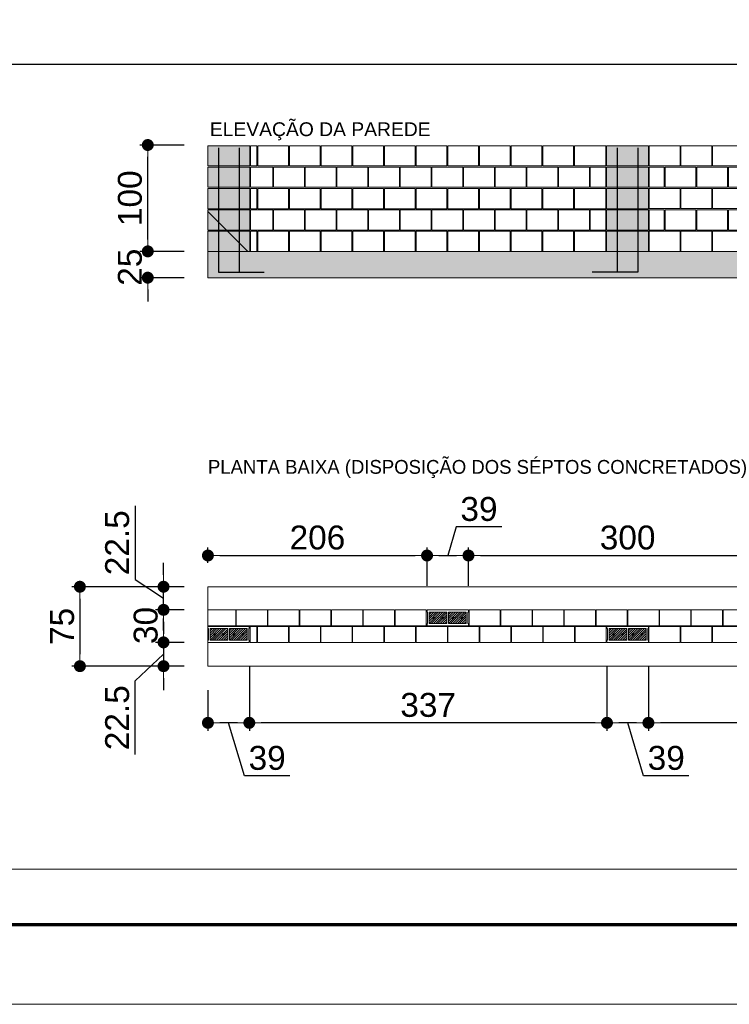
# Model space of a CAD drawing. Header units: millimetres. Extents: x 83 to 471, y -739 to 93.
# Tile 2 of 185: x 111 to 120, y -734 to -721. Entities that reach past the tile are written whole.
import ezdxf
from ezdxf.enums import TextEntityAlignment as Align

# ---------------------------------------------------------------- set-up
doc = ezdxf.new("R2010")
doc.units = ezdxf.units.MM
for name, color, linetype, lineweight in [('.', 7, 'Continuous', 5), ('__MAGNUS.Cota', 30, 'Continuous', 9), ('__MAGNUS.Margem', 7, 'Continuous', 70), ('__MAGNUS.Selo', 7, 'Continuous', 30), ('ALVEOLOS', 7, 'Continuous', 9), ('COTAS', 250, 'Continuous', 5), ('ELE_REF_NOME_PORTICO', 7, 'Continuous', 9), ('MEIA_PECA', 7, 'Continuous', 0), ('PECA_COMPLETA', 7, 'Continuous', 0), ('PECA_DE_PREENCHIMENTO', 7, 'Continuous', 0), ('PREEN_ALVEOLOS', 7, 'Continuous', 9), ('ROTULOS_VERTICAIS', 7, 'Continuous', 9), ('VIG_FACES', 186, 'Continuous', 9)]:
    doc.layers.add(name, color=color, linetype=linetype, lineweight=lineweight)
doc.styles.add('Arial', font='arial.ttf')
doc.styles.add('Arial Narrow', font='ARIALN.TTF')
doc.dimstyles.new('Copy of UM_75.000000', dxfattribs={"dimtxt": 0.3, "dimasz": 0.15, "dimexe": 0.1, "dimexo": 0.3, "dimgap": 0.07, "dimtad": 1, "dimdec": 0, "dimlfac": 75, "dimzin": 0, "dimdsep": 46, "dimtxsty": 'Arial', "dimblk": 'DOT', "dimcen": 0.09, "dimdle": 0.1, "dimclrd": 30, "dimclre": 30, "dimclrt": 7, "dimadec": 1, "dimazin": 2, "dimtfac": 1, "dimtdec": 0, "dimtofl": 0, "dimtmove": 0, "dimatfit": 3, "dimldrblk": 'DOT', "dimfxl": 1, "dimtolj": 1, "dimarcsym": 0})

# ---------------------------------------------------------------- blocks, each defined once
blk = doc.blocks.new('*U1867')
at = {"layer": '__MAGNUS.Margem', "linetype": 'Continuous'}
blk.add_line((-980.92, -2.28), (173.08, -2.28), dxfattribs=at)
at = {"layer": '__MAGNUS.Margem', "lineweight": 9}
blk.add_line((-1005.92, -12.28), (183.08, -12.28), dxfattribs=at)
at = {"layer": '__MAGNUS.Selo', "style": 'Arial Narrow', "width": 1}
for tag, height, p in [('PROPRIETÁRIO', 3.4, (17.21, 48.91)), ('EDIFICAÇÃORESIDENCIAL', 3.4, (17.21, 40.61)), ('ESTRUTURAL', 3.4, (17.8, 20.69)), ('ANTEPROJETO', 2.43, (111.69, 13.5)), ('ARQ01/01', 5.5, (139.44, 9.5)), ('INDICADA', 2.43, (111.53, 8))]:
    blk.add_attdef(tag, text='', height=height, dxfattribs=at).set_placement(p, align=Align.MIDDLE_LEFT)
at = {"layer": '__MAGNUS.Selo', "lineweight": 30, "flags": 104}
for tag, p in [('ENDEREÇODAOBRA', (17.21, 33.54)), ('ENDEREÇODAOBRA', (17.21, 27.87)), ('TÍTULO', (17.21, 10.8))]:
    blk.add_attdef(tag, text='', height=3.4, dxfattribs=at).set_placement(p, align=Align.MIDDLE_LEFT)
blk = doc.blocks.new('blocoss50')
at = {"layer": 'MEIA_PECA'}
for points in [[(-0.467, -0.268), (-0.467, -0.521), (-0.274, -0.521), (-0.274, -0.268), (-0.467, -0.268)], [(-0.467, -0.804), (-0.467, -1.057), (-0.274, -1.057), (-0.274, -0.804), (-0.467, -0.804)]]:
    blk.add_lwpolyline(points, close=True, dxfattribs=at)
at = {"layer": 'PECA_COMPLETA'}
for points in [[(-4.243, 0), (-4.243, -0.253), (-3.857, -0.253), (-3.857, 0), (-4.243, 0)], [(-3.846, 0), (-3.846, -0.253), (-3.459, -0.253), (-3.459, 0), (-3.846, 0)], [(-3.448, 0), (-3.448, -0.253), (-3.062, -0.253), (-3.062, 0), (-3.448, 0)], [(-3.051, 0), (-3.051, -0.253), (-2.664, -0.253), (-2.664, 0), (-3.051, 0)], [(-2.653, 0), (-2.653, -0.253), (-2.266, -0.253), (-2.266, 0), (-2.653, 0)], [(-2.256, 0), (-2.256, -0.253), (-1.869, -0.253), (-1.869, 0), (-2.256, 0)], [(-1.858, 0), (-1.858, -0.253), (-1.471, -0.253), (-1.471, 0), (-1.858, 0)], [(-1.461, 0), (-1.461, -0.253), (-1.074, -0.253), (-1.074, 0), (-1.461, 0)], [(-1.063, 0), (-1.063, -0.253), (-0.676, -0.253), (-0.676, 0), (-1.063, 0)], [(-0.666, 0), (-0.666, -0.253), (-0.274, -0.253), (-0.274, 0), (-0.666, 0)], [(-4.243, -0.268), (-4.243, -0.521), (-4.055, -0.521), (-4.055, -0.268)], [(-4.044, -0.268), (-4.044, -0.521), (-3.658, -0.521), (-3.658, -0.268), (-4.044, -0.268)], [(-3.647, -0.268), (-3.647, -0.521), (-3.26, -0.521), (-3.26, -0.268), (-3.647, -0.268)], [(-3.249, -0.268), (-3.249, -0.521), (-2.863, -0.521), (-2.863, -0.268), (-3.249, -0.268)], [(-2.852, -0.268), (-2.852, -0.521), (-2.465, -0.521), (-2.465, -0.268), (-2.852, -0.268)], [(-2.454, -0.268), (-2.454, -0.521), (-2.068, -0.521), (-2.068, -0.268), (-2.454, -0.268)], [(-2.057, -0.268), (-2.057, -0.521), (-1.67, -0.521), (-1.67, -0.268), (-2.057, -0.268)], [(-1.659, -0.268), (-1.659, -0.521), (-1.273, -0.521), (-1.273, -0.268), (-1.659, -0.268)], [(-1.262, -0.268), (-1.262, -0.521), (-0.875, -0.521), (-0.875, -0.268), (-1.262, -0.268)], [(-0.864, -0.268), (-0.864, -0.521), (-0.478, -0.521), (-0.478, -0.268), (-0.864, -0.268)], [(-4.243, -0.536), (-4.243, -0.789), (-3.857, -0.789), (-3.857, -0.536), (-4.243, -0.536)], [(-3.846, -0.536), (-3.846, -0.789), (-3.459, -0.789), (-3.459, -0.536), (-3.846, -0.536)], [(-3.448, -0.536), (-3.448, -0.789), (-3.062, -0.789), (-3.062, -0.536), (-3.448, -0.536)], [(-3.051, -0.536), (-3.051, -0.789), (-2.664, -0.789), (-2.664, -0.536), (-3.051, -0.536)], [(-2.653, -0.536), (-2.653, -0.789), (-2.266, -0.789), (-2.266, -0.536), (-2.653, -0.536)], [(-2.256, -0.536), (-2.256, -0.789), (-1.869, -0.789), (-1.869, -0.536), (-2.256, -0.536)], [(-1.858, -0.536), (-1.858, -0.789), (-1.471, -0.789), (-1.471, -0.536), (-1.858, -0.536)], [(-1.461, -0.536), (-1.461, -0.789), (-1.074, -0.789), (-1.074, -0.536), (-1.461, -0.536)], [(-1.063, -0.536), (-1.063, -0.789), (-0.676, -0.789), (-0.676, -0.536), (-1.063, -0.536)], [(-0.666, -0.536), (-0.666, -0.789), (-0.274, -0.789), (-0.274, -0.536), (-0.666, -0.536)], [(-4.243, -0.804), (-4.243, -1.057), (-4.055, -1.057), (-4.055, -0.804)], [(-4.044, -0.804), (-4.044, -1.057), (-3.658, -1.057), (-3.658, -0.804), (-4.044, -0.804)], [(-3.647, -0.804), (-3.647, -1.057), (-3.26, -1.057), (-3.26, -0.804), (-3.647, -0.804)], [(-3.249, -0.804), (-3.249, -1.057), (-2.863, -1.057), (-2.863, -0.804), (-3.249, -0.804)], [(-2.852, -0.804), (-2.852, -1.057), (-2.465, -1.057), (-2.465, -0.804), (-2.852, -0.804)], [(-2.454, -0.804), (-2.454, -1.057), (-2.068, -1.057), (-2.068, -0.804), (-2.454, -0.804)], [(-2.057, -0.804), (-2.057, -1.057), (-1.67, -1.057), (-1.67, -0.804), (-2.057, -0.804)], [(-1.659, -0.804), (-1.659, -1.057), (-1.273, -1.057), (-1.273, -0.804), (-1.659, -0.804)], [(-1.262, -0.804), (-1.262, -1.057), (-0.875, -1.057), (-0.875, -0.804), (-1.262, -0.804)], [(-0.864, -0.804), (-0.864, -1.057), (-0.478, -1.057), (-0.478, -0.804), (-0.864, -0.804)], [(-4.243, -1.072), (-4.243, -1.325), (-3.857, -1.325), (-3.857, -1.072), (-4.243, -1.072)], [(-3.846, -1.072), (-3.846, -1.325), (-3.459, -1.325), (-3.459, -1.072), (-3.846, -1.072)], [(-3.448, -1.072), (-3.448, -1.325), (-3.062, -1.325), (-3.062, -1.072), (-3.448, -1.072)], [(-3.051, -1.072), (-3.051, -1.325), (-2.664, -1.325), (-2.664, -1.072), (-3.051, -1.072)], [(-2.653, -1.072), (-2.653, -1.325), (-2.266, -1.325), (-2.266, -1.072), (-2.653, -1.072)], [(-2.256, -1.072), (-2.256, -1.325), (-1.869, -1.325), (-1.869, -1.072), (-2.256, -1.072)], [(-1.858, -1.072), (-1.858, -1.325), (-1.471, -1.325), (-1.471, -1.072), (-1.858, -1.072)], [(-1.461, -1.072), (-1.461, -1.325), (-1.074, -1.325), (-1.074, -1.072), (-1.461, -1.072)], [(-1.063, -1.072), (-1.063, -1.325), (-0.676, -1.325), (-0.676, -1.072), (-1.063, -1.072)], [(-0.666, -1.072), (-0.666, -1.325), (-0.274, -1.325), (-0.274, -1.072), (-0.666, -1.072)]]:
    blk.add_lwpolyline(points, close=True, dxfattribs=at)
blk = doc.blocks.new('prumada')
at = {"layer": '.'}
h = blk.add_hatch(dxfattribs=at)
h.set_pattern_fill('ANSI31', color=256)
h.paths.add_polyline_path([(-0.525, 0.789), (-0.525, 0.536), (0, 0.536), (0, 0.789), (-0.525, 0.789), (-0.525, 0.789)])
h.paths.add_polyline_path([(-0.525, 1.057), (-0.525, 0.804), (0, 0.804), (0, 1.057), (-0.525, 1.057), (-0.525, 1.057)])
h.paths.add_polyline_path([(-0.525, 0.521), (-0.525, 0.268), (0, 0.268), (0, 0.521), (-0.525, 0.521), (-0.525, 0.521)])
h.paths.add_polyline_path([(-0.525, 0.253), (-0.525, 0), (0, 0), (0, 0.253), (-0.525, 0.253), (-0.525, 0.253)])
h.paths.add_polyline_path([(-0.525, 1.325), (-0.525, 1.072), (0, 1.072), (0, 1.325), (-0.525, 1.325), (-0.525, 1.325)])
h = blk.add_hatch(color=254, dxfattribs=at)
h.dxf.hatch_style = 1
h.paths.add_polyline_path([(-0.525, 0.789), (-0.525, 0.536), (0, 0.536), (0, 0.789), (-0.525, 0.789), (-0.525, 0.789)])
h.paths.add_polyline_path([(-0.525, 1.057), (-0.525, 0.804), (0, 0.804), (0, 1.057), (-0.525, 1.057), (-0.525, 1.057)])
h.paths.add_polyline_path([(-0.525, 0.521), (-0.525, 0.268), (0, 0.268), (0, 0.521), (-0.525, 0.521), (-0.525, 0.521)])
h.paths.add_polyline_path([(-0.525, 0.253), (-0.525, 0), (0, 0), (0, 0.253), (-0.525, 0.253), (-0.525, 0.253)])
h.paths.add_polyline_path([(-0.525, 1.325), (-0.525, 1.072), (0, 1.072), (0, 1.325), (-0.525, 1.325), (-0.525, 1.325)])
for points in [[(-0.394, 1.3), (-0.394, -0.26), (-0.705, -0.26)], [(-0.131, 1.3), (-0.131, -0.26), (-0.442, -0.26)]]:
    blk.add_lwpolyline(points)
at = {"layer": 'PECA_COMPLETA'}
for points in [[(-0.525, 1.325), (-0.525, 1.072), (0, 1.072), (0, 1.325), (-0.525, 1.325)], [(-0.525, 1.057), (-0.525, 0.804), (0, 0.804), (0, 1.057), (-0.525, 1.057)], [(-0.525, 0.789), (-0.525, 0.536), (0, 0.536), (0, 0.789), (-0.525, 0.789)], [(-0.525, 0.521), (-0.525, 0.268), (0, 0.268), (0, 0.521), (-0.525, 0.521)], [(-0.525, 0.253), (-0.525, 0), (0, 0), (0, 0.253), (-0.525, 0.253)]]:
    blk.add_lwpolyline(points, close=True, dxfattribs=at)
blk = doc.blocks.new('bloco 8 furos')
at = {"layer": 'PECA_COMPLETA'}
blk.add_lwpolyline([(0, 0.1), (0.392, 0.1), (0.392, -0.1), (0, -0.1)], close=True, dxfattribs=at)
blk = doc.blocks.new('*U4036')
blk.add_blockref('bloco 8 furos', (-0.196, 0))
blk = doc.blocks.new('*U4035')
at = {"color": 0, "linetype": 'ByBlock', "lineweight": -2, "transparency": 16777216}
for p in [(-3.589, 0), (-3.19, 0), (-2.792, 0), (-2.393, 0), (-1.994, 0), (-1.595, 0), (-1.196, 0), (-0.798, 0), (-0.399, 0), (0, 0)]:
    blk.add_blockref('*U4036', p, dxfattribs=at)
blk = doc.blocks.new('ghghghhfghfgh')
at = {"layer": 'ROTULOS_VERTICAIS'}
h = blk.add_hatch(color=256, dxfattribs=at)
edge = h.paths.add_edge_path(flags=0)
edge.add_arc((-0.438, -0.1), 0.0133, 0, 360)
h = blk.add_hatch(color=256, dxfattribs=at)
edge = h.paths.add_edge_path(flags=0)
edge.add_arc((-0.326, -0.1), 0.0133, 0, 360)
h = blk.add_hatch(color=256, dxfattribs=at)
edge = h.paths.add_edge_path(flags=0)
edge.add_arc((-0.194, -0.1), 0.0133, 0, 360)
h = blk.add_hatch(color=256, dxfattribs=at)
edge = h.paths.add_edge_path(flags=0)
edge.add_arc((-0.082, -0.1), 0.0133, 0, 360)
at = {"layer": 'ALVEOLOS'}
for p, q in [((-0.52, 0), (0, 0)), ((0, -0.2), (-0.52, -0.2))]:
    blk.add_line(p, q, dxfattribs=at)
for points in [[(-0.52, 0), (-0.52, -0.027), (-0.513, -0.027), (-0.513, -0.173)], [(0, 0), (0, -0.027), (-0.007, -0.027), (-0.007, -0.173)], [(-0.52, -0.2), (-0.52, -0.173), (-0.513, -0.173)], [(0, -0.2), (0, -0.173), (-0.007, -0.173)]]:
    blk.add_lwpolyline(points, dxfattribs=at)
for points in [[(-0.493, -0.173), (-0.271, -0.173), (-0.271, -0.027), (-0.493, -0.027)], [(-0.249, -0.173), (-0.027, -0.173), (-0.027, -0.027), (-0.249, -0.027)]]:
    blk.add_lwpolyline(points, close=True, dxfattribs=at)
at = {"layer": 'PREEN_ALVEOLOS'}
for p, q in [((-0.493, -0.142), (-0.378, -0.027)), ((-0.493, -0.086), (-0.434, -0.027)), ((-0.493, -0.029), (-0.491, -0.027)), ((-0.493, -0.057), (-0.463, -0.027)), ((-0.493, -0.114), (-0.406, -0.027)), ((-0.493, -0.171), (-0.349, -0.027)), ((-0.468, -0.173), (-0.321, -0.027)), ((-0.44, -0.173), (-0.293, -0.027)), ((-0.411, -0.173), (-0.271, -0.033)), ((-0.383, -0.173), (-0.271, -0.061)), ((-0.355, -0.173), (-0.271, -0.089)), ((-0.326, -0.173), (-0.271, -0.118)), ((-0.249, -0.142), (-0.134, -0.027)), ((-0.249, -0.086), (-0.19, -0.027)), ((-0.249, -0.029), (-0.247, -0.027)), ((-0.249, -0.057), (-0.219, -0.027)), ((-0.249, -0.114), (-0.162, -0.027)), ((-0.249, -0.171), (-0.105, -0.027)), ((-0.224, -0.173), (-0.077, -0.027)), ((-0.196, -0.173), (-0.049, -0.027)), ((-0.167, -0.173), (-0.027, -0.033)), ((-0.139, -0.173), (-0.027, -0.061)), ((-0.111, -0.173), (-0.027, -0.089)), ((-0.082, -0.173), (-0.027, -0.118)), ((-0.298, -0.173), (-0.271, -0.146)), ((-0.054, -0.173), (-0.027, -0.146))]:
    blk.add_line(p, q, dxfattribs=at)
at = {"layer": 'ROTULOS_VERTICAIS'}
for centre in [(-0.438, -0.1), (-0.326, -0.1), (-0.194, -0.1), (-0.082, -0.1)]:
    blk.add_circle(centre, 0.0133, dxfattribs=at)
blk = doc.blocks.new('_DOT')
at = {"layer": '__MAGNUS.Cota', "linetype": 'ByBlock'}
blk.add_line((-0.5, 0), (-1, 0), dxfattribs=at)
at = {"layer": '__MAGNUS.Cota', "linetype": 'ByBlock', "const_width": 0.5}
blk.add_lwpolyline([(-0.25, 0, 1), (0.25, 0, 1)], format="xyb", close=True, dxfattribs=at)
blk = doc.blocks.new('*D4067')
at = {"layer": 'COTAS', "color": 30, "lineweight": -2}
for p, q in [((118.67, -729.504), (118.67, -730.314)), ((122.667, -729.504), (122.667, -730.314)), ((122.517, -730.214), (118.82, -730.214))]:
    blk.add_line(p, q, dxfattribs=at)
at = {"layer": 'Defpoints', "color": 0}
for p in [(118.67, -729.204), (122.667, -729.204), (118.67, -730.214)]:
    blk.add_point(p, dxfattribs=at)
at = {"layer": 'COTAS', "color": 30, "linetype": 'ByBlock', "lineweight": -2, "xscale": 0.15, "yscale": 0.15, "zscale": 0.15, "rotation": 180}
blk.add_blockref('_DOT', (118.67, -730.214), dxfattribs=at)
at = {"layer": 'COTAS', "color": 30, "linetype": 'ByBlock', "lineweight": -2, "xscale": 0.15, "yscale": 0.15, "zscale": 0.15}
blk.add_blockref('_DOT', (122.667, -730.214), dxfattribs=at)
at = {"layer": 'COTAS', "color": 7, "insert": (120.668, -729.991), "char_height": 0.3, "attachment_point": 5, "style": 'Arial'}
blk.add_mtext('\\A1;300', dxfattribs=at)
blk = doc.blocks.new('*D4068')
at = {"layer": 'COTAS', "color": 30, "lineweight": -2}
for p, q in [((118.15, -729.504), (118.15, -730.314)), ((118.67, -729.504), (118.67, -730.314)), ((118.52, -730.214), (118.3, -730.214)), ((118.609, -730.879), (118.41, -730.214)), ((119.179, -730.879), (118.609, -730.879))]:
    blk.add_line(p, q, dxfattribs=at)
at = {"layer": 'Defpoints', "color": 0}
for p in [(118.15, -729.204), (118.67, -729.204), (118.15, -730.214)]:
    blk.add_point(p, dxfattribs=at)
at = {"layer": 'COTAS', "color": 30, "linetype": 'ByBlock', "lineweight": -2, "xscale": 0.15, "yscale": 0.15, "zscale": 0.15, "rotation": 180}
blk.add_blockref('_DOT', (118.15, -730.214), dxfattribs=at)
at = {"layer": 'COTAS', "color": 30, "linetype": 'ByBlock', "lineweight": -2, "xscale": 0.15, "yscale": 0.15, "zscale": 0.15}
blk.add_blockref('_DOT', (118.67, -730.214), dxfattribs=at)
at = {"layer": 'COTAS', "color": 7, "insert": (118.894, -730.656), "char_height": 0.3, "attachment_point": 5, "style": 'Arial'}
blk.add_mtext('\\A1;39', dxfattribs=at)
blk = doc.blocks.new('*D4069')
at = {"layer": 'COTAS', "color": 30, "lineweight": -2}
for p, q in [((113.66, -729.504), (113.66, -730.314)), ((118.15, -729.504), (118.15, -730.314)), ((118, -730.214), (113.81, -730.214))]:
    blk.add_line(p, q, dxfattribs=at)
at = {"layer": 'Defpoints', "color": 0}
for p in [(113.66, -729.204), (118.15, -729.204), (113.66, -730.214)]:
    blk.add_point(p, dxfattribs=at)
at = {"layer": 'COTAS', "color": 30, "linetype": 'ByBlock', "lineweight": -2, "xscale": 0.15, "yscale": 0.15, "zscale": 0.15, "rotation": 180}
blk.add_blockref('_DOT', (113.66, -730.214), dxfattribs=at)
at = {"layer": 'COTAS', "color": 30, "linetype": 'ByBlock', "lineweight": -2, "xscale": 0.15, "yscale": 0.15, "zscale": 0.15}
blk.add_blockref('_DOT', (118.15, -730.214), dxfattribs=at)
at = {"layer": 'COTAS', "color": 7, "insert": (115.905, -729.991), "char_height": 0.3, "attachment_point": 5, "style": 'Arial'}
blk.add_mtext('\\A1;337', dxfattribs=at)
blk = doc.blocks.new('*D4070')
at = {"layer": 'COTAS', "color": 30, "lineweight": -2}
for p, q in [((113.66, -729.504), (113.66, -730.314)), ((113.14, -729.803), (113.14, -730.314)), ((113.51, -730.214), (113.29, -730.214)), ((113.599, -730.879), (113.4, -730.214)), ((114.169, -730.879), (113.599, -730.879))]:
    blk.add_line(p, q, dxfattribs=at)
at = {"layer": 'Defpoints', "color": 0}
for p in [(113.66, -729.204), (113.14, -729.503), (113.14, -730.214)]:
    blk.add_point(p, dxfattribs=at)
at = {"layer": 'COTAS', "color": 30, "linetype": 'ByBlock', "lineweight": -2, "xscale": 0.15, "yscale": 0.15, "zscale": 0.15, "rotation": 180}
blk.add_blockref('_DOT', (113.14, -730.214), dxfattribs=at)
at = {"layer": 'COTAS', "color": 30, "linetype": 'ByBlock', "lineweight": -2, "xscale": 0.15, "yscale": 0.15, "zscale": 0.15}
blk.add_blockref('_DOT', (113.66, -730.214), dxfattribs=at)
at = {"layer": 'COTAS', "color": 7, "insert": (113.884, -730.656), "char_height": 0.3, "attachment_point": 5, "style": 'Arial'}
blk.add_mtext('\\A1;39', dxfattribs=at)
blk = doc.blocks.new('*D4071')
at = {"layer": 'COTAS', "color": 30, "lineweight": -2}
for p, q in [((112.583, -728.646), (112.583, -728.496)), ((112.84, -728.796), (112.483, -728.796)), ((112.84, -729.204), (112.483, -729.204)), ((112.583, -729.354), (112.583, -729.504))]:
    blk.add_line(p, q, dxfattribs=at)
at = {"layer": 'Defpoints', "color": 0}
for p in [(113.14, -728.796), (112.583, -729.204), (113.14, -729.204)]:
    blk.add_point(p, dxfattribs=at)
at = {"layer": 'COTAS', "color": 30, "linetype": 'ByBlock', "lineweight": -2, "xscale": 0.15, "yscale": 0.15, "zscale": 0.15}
for p, rotation in [((112.583, -728.796), 270), ((112.583, -729.204), 90)]:
    blk.add_blockref('_DOT', p, dxfattribs=dict(at, rotation=rotation))
at = {"layer": 'COTAS', "color": 7, "insert": (112.36, -728.992), "char_height": 0.3, "attachment_point": 5, "rotation": 90, "style": 'Arial'}
blk.add_mtext('\\A1;\\A1;30', dxfattribs=at)
blk = doc.blocks.new('*D4072')
at = {"layer": 'COTAS', "color": 30, "lineweight": -2}
for p, q in [((112.84, -728.506), (111.433, -728.506)), ((111.533, -728.656), (111.533, -729.353)), ((112.84, -729.503), (111.433, -729.503))]:
    blk.add_line(p, q, dxfattribs=at)
at = {"layer": 'Defpoints', "color": 0}
for p in [(113.14, -728.506), (111.533, -729.503), (113.14, -729.503)]:
    blk.add_point(p, dxfattribs=at)
at = {"layer": 'COTAS', "color": 30, "linetype": 'ByBlock', "lineweight": -2, "xscale": 0.15, "yscale": 0.15, "zscale": 0.15}
for p, rotation in [((111.533, -728.506), 90), ((111.533, -729.503), 270)]:
    blk.add_blockref('_DOT', p, dxfattribs=dict(at, rotation=rotation))
at = {"layer": 'COTAS', "color": 7, "insert": (111.311, -729.004), "char_height": 0.3, "attachment_point": 5, "rotation": 90, "style": 'Arial'}
blk.add_mtext('\\A1;75', dxfattribs=at)
blk = doc.blocks.new('*D4073')
at = {"layer": 'COTAS', "color": 30, "lineweight": -2}
for p, q in [((112.225, -727.49), (112.225, -728.417)), ((112.583, -728.356), (112.583, -728.206)), ((112.225, -728.417), (112.583, -728.651)), ((112.84, -728.506), (112.483, -728.506)), ((112.583, -728.796), (112.583, -728.506)), ((112.84, -728.796), (112.483, -728.796)), ((112.583, -728.946), (112.583, -729.096))]:
    blk.add_line(p, q, dxfattribs=at)
at = {"layer": 'Defpoints', "color": 0}
for p in [(112.583, -728.506), (113.14, -728.506), (113.14, -728.796)]:
    blk.add_point(p, dxfattribs=at)
at = {"layer": 'COTAS', "color": 30, "linetype": 'ByBlock', "lineweight": -2, "xscale": 0.15, "yscale": 0.15, "zscale": 0.15}
for p, rotation in [((112.583, -728.506), 270), ((112.583, -728.796), 90)]:
    blk.add_blockref('_DOT', p, dxfattribs=dict(at, rotation=rotation))
at = {"layer": 'COTAS', "color": 7, "insert": (112.002, -727.954), "char_height": 0.3, "attachment_point": 5, "rotation": 90, "style": 'Arial'}
blk.add_mtext('\\A1;\\A1;22.5', dxfattribs=at)
blk = doc.blocks.new('*D4074')
at = {"layer": 'COTAS', "color": 30, "lineweight": -2}
for p, q in [((112.583, -729.054), (112.583, -728.904)), ((112.84, -729.204), (112.483, -729.204)), ((112.583, -729.204), (112.583, -729.503)), ((112.225, -729.687), (112.583, -729.353)), ((112.84, -729.503), (112.483, -729.503)), ((112.225, -730.613), (112.225, -729.687)), ((112.583, -729.653), (112.583, -729.803))]:
    blk.add_line(p, q, dxfattribs=at)
at = {"layer": 'Defpoints', "color": 0}
for p in [(113.14, -729.204), (112.583, -729.503), (113.14, -729.503)]:
    blk.add_point(p, dxfattribs=at)
at = {"layer": 'COTAS', "color": 30, "linetype": 'ByBlock', "lineweight": -2, "xscale": 0.15, "yscale": 0.15, "zscale": 0.15}
for p, rotation in [((112.583, -729.204), 270), ((112.583, -729.503), 90)]:
    blk.add_blockref('_DOT', p, dxfattribs=dict(at, rotation=rotation))
at = {"layer": 'COTAS', "color": 7, "insert": (112.002, -730.15), "char_height": 0.3, "attachment_point": 5, "rotation": 90, "style": 'Arial'}
blk.add_mtext('\\A1;\\A1;22.5', dxfattribs=at)
blk = doc.blocks.new('*D4075')
at = {"layer": 'COTAS', "color": 30, "lineweight": -2}
for p, q in [((113.14, -728.206), (113.14, -728.014)), ((115.891, -728.496), (115.891, -728.014)), ((113.29, -728.114), (115.741, -728.114))]:
    blk.add_line(p, q, dxfattribs=at)
at = {"layer": 'Defpoints', "color": 0}
for p in [(115.891, -728.114), (113.14, -728.506), (115.891, -728.796)]:
    blk.add_point(p, dxfattribs=at)
at = {"layer": 'COTAS', "color": 30, "linetype": 'ByBlock', "lineweight": -2, "xscale": 0.15, "yscale": 0.15, "zscale": 0.15, "rotation": 180}
blk.add_blockref('_DOT', (113.14, -728.114), dxfattribs=at)
at = {"layer": 'COTAS', "color": 30, "linetype": 'ByBlock', "lineweight": -2, "xscale": 0.15, "yscale": 0.15, "zscale": 0.15}
blk.add_blockref('_DOT', (115.891, -728.114), dxfattribs=at)
at = {"layer": 'COTAS', "color": 7, "insert": (114.515, -727.89), "char_height": 0.3, "attachment_point": 5, "style": 'Arial'}
blk.add_mtext('\\A1;206', dxfattribs=at)
blk = doc.blocks.new('*D4076')
at = {"layer": 'COTAS', "color": 30, "lineweight": -2}
for p, q in [((116.258, -727.755), (116.151, -728.114)), ((116.828, -727.755), (116.258, -727.755)), ((115.891, -728.496), (115.891, -728.014)), ((116.411, -728.496), (116.411, -728.014)), ((116.041, -728.114), (116.261, -728.114))]:
    blk.add_line(p, q, dxfattribs=at)
at = {"layer": 'Defpoints', "color": 0}
for p in [(116.411, -728.114), (115.891, -728.796), (116.411, -728.796)]:
    blk.add_point(p, dxfattribs=at)
at = {"layer": 'COTAS', "color": 30, "linetype": 'ByBlock', "lineweight": -2, "xscale": 0.15, "yscale": 0.15, "zscale": 0.15, "rotation": 180}
blk.add_blockref('_DOT', (115.891, -728.114), dxfattribs=at)
at = {"layer": 'COTAS', "color": 30, "linetype": 'ByBlock', "lineweight": -2, "xscale": 0.15, "yscale": 0.15, "zscale": 0.15}
blk.add_blockref('_DOT', (116.411, -728.114), dxfattribs=at)
at = {"layer": 'COTAS', "color": 7, "insert": (116.543, -727.532), "char_height": 0.3, "attachment_point": 5, "style": 'Arial'}
blk.add_mtext('\\A1;39', dxfattribs=at)
blk = doc.blocks.new('*D4077')
at = {"layer": 'COTAS', "color": 30, "lineweight": -2}
for p, q in [((116.411, -728.496), (116.411, -728.014)), ((120.408, -728.496), (120.408, -728.014)), ((116.561, -728.114), (120.258, -728.114))]:
    blk.add_line(p, q, dxfattribs=at)
at = {"layer": 'Defpoints', "color": 0}
for p in [(120.408, -728.114), (116.411, -728.796), (120.408, -728.796)]:
    blk.add_point(p, dxfattribs=at)
at = {"layer": 'COTAS', "color": 30, "linetype": 'ByBlock', "lineweight": -2, "xscale": 0.15, "yscale": 0.15, "zscale": 0.15, "rotation": 180}
blk.add_blockref('_DOT', (116.411, -728.114), dxfattribs=at)
at = {"layer": 'COTAS', "color": 30, "linetype": 'ByBlock', "lineweight": -2, "xscale": 0.15, "yscale": 0.15, "zscale": 0.15}
blk.add_blockref('_DOT', (120.408, -728.114), dxfattribs=at)
at = {"layer": 'COTAS', "color": 7, "insert": (118.409, -727.89), "char_height": 0.3, "attachment_point": 5, "style": 'Arial'}
blk.add_mtext('\\A1;300', dxfattribs=at)
blk = doc.blocks.new('*U4138')
blk.add_blockref('bloco 8 furos', (-0.196, 0))
blk = doc.blocks.new('*U4137')
at = {"color": 0, "linetype": 'ByBlock', "lineweight": -2, "transparency": 16777216}
for p in [(-3.589, 0), (-3.19, 0), (-2.792, 0), (-2.393, 0), (-1.994, 0), (-1.595, 0), (-1.196, 0), (-0.798, 0), (-0.399, 0), (0, 0)]:
    blk.add_blockref('*U4138', p, dxfattribs=at)
blk = doc.blocks.new('*D4349')
at = {"layer": 'COTAS', "color": 30, "lineweight": -2}
for p, q in [((112.385, -724.147), (112.385, -723.997)), ((112.84, -724.297), (112.285, -724.297)), ((112.84, -724.627), (112.285, -724.627)), ((112.385, -724.777), (112.385, -724.927))]:
    blk.add_line(p, q, dxfattribs=at)
at = {"layer": 'Defpoints', "color": 0}
for p in [(112.385, -724.297), (113.14, -724.297), (113.14, -724.627)]:
    blk.add_point(p, dxfattribs=at)
at = {"layer": 'COTAS', "color": 30, "linetype": 'ByBlock', "lineweight": -2, "xscale": 0.15, "yscale": 0.15, "zscale": 0.15}
for p, rotation in [((112.385, -724.297), 270), ((112.385, -724.627), 90)]:
    blk.add_blockref('_DOT', p, dxfattribs=dict(at, rotation=rotation))
at = {"layer": 'COTAS', "color": 7, "insert": (112.162, -724.496), "char_height": 0.3, "attachment_point": 5, "rotation": 90, "style": 'Arial'}
blk.add_mtext('\\A1;25', dxfattribs=at)
blk = doc.blocks.new('*D4350')
at = {"layer": 'COTAS', "color": 30, "lineweight": -2}
for p, q in [((112.84, -722.962), (112.285, -722.962)), ((112.385, -724.147), (112.385, -723.112)), ((112.84, -724.297), (112.285, -724.297))]:
    blk.add_line(p, q, dxfattribs=at)
at = {"layer": 'Defpoints', "color": 0}
for p in [(112.385, -722.962), (113.14, -722.962), (113.14, -724.297)]:
    blk.add_point(p, dxfattribs=at)
at = {"layer": 'COTAS', "color": 30, "linetype": 'ByBlock', "lineweight": -2, "xscale": 0.15, "yscale": 0.15, "zscale": 0.15}
for p, rotation in [((112.385, -722.962), 90), ((112.385, -724.297), 270)]:
    blk.add_blockref('_DOT', p, dxfattribs=dict(at, rotation=rotation))
at = {"layer": 'COTAS', "color": 7, "insert": (112.162, -723.63), "char_height": 0.3, "attachment_point": 5, "rotation": 90, "style": 'Arial'}
blk.add_mtext('\\A1;100', dxfattribs=at)

msp = doc.modelspace()

# ---------------------------------------------------------------- hatches: boundary and pattern name
at = {"layer": '.', "lineweight": 0}
h = msp.add_hatch(dxfattribs=at)
h.set_pattern_fill('AR-CONC', color=256, scale=0.0015)
h.set_pattern_definition([(50, (20.82325, -467.68054), (0.273277, -0.02390863), [0.028575, -0.314325]), (355, (20.82325, -467.68054), (-0.05286513, 0.28658527), [0.02286, -0.25146088]), (100.45144, (20.84602, -467.68254), (0.22041187, 0.26267663), [0.02428501, -0.26713537]), (46.1842, (20.82325, -467.60434), (0.40661856, -0.0630635), [0.0428625, -0.4714875]), (96.63556, (20.85713, -467.6096), (0.3561062, 0.3711392), [0.03642753, -0.4007034]), (351.18415, (20.82325, -467.60434), (0.3561062, 0.3711392), [0.03428995, -0.3771896]), (21, (20.86135, -467.6234), (0.22742159, -0.1533978), [0.028575, -0.314325]), (326, (20.86135, -467.6234), (0.09270304, 0.27628195), [0.02286, -0.25146]), (71.451445, (20.8803, -467.63618), (0.32012463, 0.12288415), [0.02428501, -0.2671349]), (37.5, (20.82325, -467.68054), (0.004632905, 0.126832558), [0, -0.248412, 0, -0.25527, 0, -0.2524125]), (7.5, (20.82325, -467.68054), (0.100229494, 0.15027086), [0, -0.145542, 0, -0.242697, 0, -0.0962025]), (327.5, (20.73828, -467.68054), (0.203385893, -0.008593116), [0, -0.09525, 0, -0.29718, 0, -0.394335]), (317.5, (20.70018, -467.68054), (0.22219377, 0.03813974), [0, -0.123825, 0, -0.197358, 0, -0.280035])])
h.paths.add_polyline_path([(113.13983, -724.29724), (181.90783, -724.29724), (181.90783, -724.62724), (113.13983, -724.62724), (113.13983, -724.29724)])

# ---------------------------------------------------------------- linework, layer by layer
msp.add_line((194.51797, -721.95334), (96.62457, -721.95334))
at = {"layer": 'MEIA_PECA'}
for points in [[(117.9402, -723.2399), (117.9402, -723.49324), (118.13354, -723.49324), (118.13354, -723.2399), (117.9402, -723.2399)], [(117.9402, -723.7759), (117.9402, -724.02924), (118.13354, -724.02924), (118.13354, -723.7759), (117.9402, -723.7759)]]:
    msp.add_lwpolyline(points, close=True, dxfattribs=at)
at = {"layer": 'PECA_COMPLETA'}
for points in [[(194.51797, -732.05172), (96.62457, -732.05172), (96.62457, -650.71154), (194.51797, -650.71154)], [(113.67289, -722.9719), (113.67289, -723.22524), (113.75559, -723.22524), (113.75559, -722.9719)], [(113.76642, -722.9719), (113.76642, -723.22524), (114.15309, -723.22524), (114.15309, -722.9719), (113.76642, -722.9719)], [(114.16393, -722.9719), (114.16393, -723.22524), (114.55059, -723.22524), (114.55059, -722.9719), (114.16393, -722.9719)], [(114.56143, -722.9719), (114.56143, -723.22524), (114.94809, -723.22524), (114.94809, -722.9719), (114.56143, -722.9719)], [(114.95893, -722.9719), (114.95893, -723.22524), (115.3456, -723.22524), (115.3456, -722.9719), (114.95893, -722.9719)], [(115.35643, -722.9719), (115.35643, -723.22524), (115.7431, -723.22524), (115.7431, -722.9719), (115.35643, -722.9719)], [(115.75394, -722.9719), (115.75394, -723.22524), (116.1406, -723.22524), (116.1406, -722.9719), (115.75394, -722.9719)], [(116.15144, -722.9719), (116.15144, -723.22524), (116.53811, -723.22524), (116.53811, -722.9719), (116.15144, -722.9719)], [(116.54894, -722.9719), (116.54894, -723.22524), (116.93561, -723.22524), (116.93561, -722.9719), (116.54894, -722.9719)], [(116.94645, -722.9719), (116.94645, -723.22524), (117.33311, -723.22524), (117.33311, -722.9719), (116.94645, -722.9719)], [(117.34395, -722.9719), (117.34395, -723.22524), (117.73061, -723.22524), (117.73061, -722.9719), (117.34395, -722.9719)], [(117.74145, -722.9719), (117.74145, -723.22524), (118.13354, -723.22524), (118.13354, -722.9719), (117.74145, -722.9719)], [(113.67653, -723.2399), (113.67653, -723.49324), (113.95434, -723.49324), (113.95434, -723.2399)], [(113.96517, -723.2399), (113.96517, -723.49324), (114.35184, -723.49324), (114.35184, -723.2399), (113.96517, -723.2399)], [(114.36268, -723.2399), (114.36268, -723.49324), (114.74934, -723.49324), (114.74934, -723.2399), (114.36268, -723.2399)], [(114.76018, -723.2399), (114.76018, -723.49324), (115.14685, -723.49324), (115.14685, -723.2399), (114.76018, -723.2399)], [(115.15768, -723.2399), (115.15768, -723.49324), (115.54435, -723.49324), (115.54435, -723.2399), (115.15768, -723.2399)], [(115.55519, -723.2399), (115.55519, -723.49324), (115.94185, -723.49324), (115.94185, -723.2399), (115.55519, -723.2399)], [(115.95269, -723.2399), (115.95269, -723.49324), (116.33935, -723.49324), (116.33935, -723.2399), (115.95269, -723.2399)], [(116.35019, -723.2399), (116.35019, -723.49324), (116.73686, -723.49324), (116.73686, -723.2399), (116.35019, -723.2399)], [(116.74769, -723.2399), (116.74769, -723.49324), (117.13436, -723.49324), (117.13436, -723.2399), (116.74769, -723.2399)], [(117.1452, -723.2399), (117.1452, -723.49324), (117.53186, -723.49324), (117.53186, -723.2399), (117.1452, -723.2399)], [(117.5427, -723.2399), (117.5427, -723.49324), (117.92937, -723.49324), (117.92937, -723.2399), (117.5427, -723.2399)], [(113.67289, -723.5079), (113.67289, -723.76124), (113.75559, -723.76124), (113.75559, -723.5079)], [(113.76642, -723.5079), (113.76642, -723.76124), (114.15309, -723.76124), (114.15309, -723.5079), (113.76642, -723.5079)], [(114.16393, -723.5079), (114.16393, -723.76124), (114.55059, -723.76124), (114.55059, -723.5079), (114.16393, -723.5079)], [(114.56143, -723.5079), (114.56143, -723.76124), (114.94809, -723.76124), (114.94809, -723.5079), (114.56143, -723.5079)], [(114.95893, -723.5079), (114.95893, -723.76124), (115.3456, -723.76124), (115.3456, -723.5079), (114.95893, -723.5079)], [(115.35643, -723.5079), (115.35643, -723.76124), (115.7431, -723.76124), (115.7431, -723.5079), (115.35643, -723.5079)], [(115.75394, -723.5079), (115.75394, -723.76124), (116.1406, -723.76124), (116.1406, -723.5079), (115.75394, -723.5079)], [(116.15144, -723.5079), (116.15144, -723.76124), (116.53811, -723.76124), (116.53811, -723.5079), (116.15144, -723.5079)], [(116.54894, -723.5079), (116.54894, -723.76124), (116.93561, -723.76124), (116.93561, -723.5079), (116.54894, -723.5079)], [(116.94645, -723.5079), (116.94645, -723.76124), (117.33311, -723.76124), (117.33311, -723.5079), (116.94645, -723.5079)], [(117.34395, -723.5079), (117.34395, -723.76124), (117.73061, -723.76124), (117.73061, -723.5079), (117.34395, -723.5079)], [(117.74145, -723.5079), (117.74145, -723.76124), (118.13354, -723.76124), (118.13354, -723.5079), (117.74145, -723.5079)], [(113.67653, -723.7759), (113.67653, -724.02924), (113.95434, -724.02924), (113.95434, -723.7759)], [(113.96517, -723.7759), (113.96517, -724.02924), (114.35184, -724.02924), (114.35184, -723.7759), (113.96517, -723.7759)], [(114.36268, -723.7759), (114.36268, -724.02924), (114.74934, -724.02924), (114.74934, -723.7759), (114.36268, -723.7759)], [(114.76018, -723.7759), (114.76018, -724.02924), (115.14685, -724.02924), (115.14685, -723.7759), (114.76018, -723.7759)], [(115.15768, -723.7759), (115.15768, -724.02924), (115.54435, -724.02924), (115.54435, -723.7759), (115.15768, -723.7759)], [(115.55519, -723.7759), (115.55519, -724.02924), (115.94185, -724.02924), (115.94185, -723.7759), (115.55519, -723.7759)], [(115.95269, -723.7759), (115.95269, -724.02924), (116.33935, -724.02924), (116.33935, -723.7759), (115.95269, -723.7759)], [(116.35019, -723.7759), (116.35019, -724.02924), (116.73686, -724.02924), (116.73686, -723.7759), (116.35019, -723.7759)], [(116.74769, -723.7759), (116.74769, -724.02924), (117.13436, -724.02924), (117.13436, -723.7759), (116.74769, -723.7759)], [(117.1452, -723.7759), (117.1452, -724.02924), (117.53186, -724.02924), (117.53186, -723.7759), (117.1452, -723.7759)], [(117.5427, -723.7759), (117.5427, -724.02924), (117.92937, -724.02924), (117.92937, -723.7759), (117.5427, -723.7759)], [(113.67289, -724.0439), (113.67289, -724.29724), (113.75559, -724.29724), (113.75559, -724.0439)], [(113.76642, -724.0439), (113.76642, -724.29724), (114.15309, -724.29724), (114.15309, -724.0439), (113.76642, -724.0439)], [(114.16393, -724.0439), (114.16393, -724.29724), (114.55059, -724.29724), (114.55059, -724.0439), (114.16393, -724.0439)], [(114.56143, -724.0439), (114.56143, -724.29724), (114.94809, -724.29724), (114.94809, -724.0439), (114.56143, -724.0439)], [(114.95893, -724.0439), (114.95893, -724.29724), (115.3456, -724.29724), (115.3456, -724.0439), (114.95893, -724.0439)], [(115.35643, -724.0439), (115.35643, -724.29724), (115.7431, -724.29724), (115.7431, -724.0439), (115.35643, -724.0439)], [(115.75394, -724.0439), (115.75394, -724.29724), (116.1406, -724.29724), (116.1406, -724.0439), (115.75394, -724.0439)], [(116.15144, -724.0439), (116.15144, -724.29724), (116.53811, -724.29724), (116.53811, -724.0439), (116.15144, -724.0439)], [(116.54894, -724.0439), (116.54894, -724.29724), (116.93561, -724.29724), (116.93561, -724.0439), (116.54894, -724.0439)], [(116.94645, -724.0439), (116.94645, -724.29724), (117.33311, -724.29724), (117.33311, -724.0439), (116.94645, -724.0439)], [(117.34395, -724.0439), (117.34395, -724.29724), (117.73061, -724.29724), (117.73061, -724.0439), (117.34395, -724.0439)], [(117.74145, -724.0439), (117.74145, -724.29724), (118.13354, -724.29724), (118.13354, -724.0439), (117.74145, -724.0439)], [(113.13983, -728.79599), (113.4891, -728.79599), (113.4891, -728.99599), (113.13983, -728.99599)], [(113.66906, -729.00429), (113.75426, -729.00429), (113.75426, -729.20429), (113.66906, -729.20429)]]:
    msp.add_lwpolyline(points, close=True, dxfattribs=at)
at = {"layer": 'PECA_DE_PREENCHIMENTO'}
msp.add_lwpolyline([(113.13983, -724.29724), (181.90783, -724.29724), (181.90783, -724.62724), (113.13983, -724.62724)], close=True, dxfattribs=at)
at = {"layer": 'VIG_FACES'}
for p, q in [((113.13983, -728.50596), (181.90783, -728.50596)), ((113.13983, -728.50596), (113.13983, -729.50263)), ((113.13983, -729.50263), (181.90783, -729.50263))]:
    msp.add_line(p, q, dxfattribs=at)

# ---------------------------------------------------------------- block references
at = {"xscale": -1}
msp.add_blockref('prumada', (113.13983, -724.29724), dxfattribs=at)
for name, p in [('prumada', (118.66983, -724.29724)), ('blocoss50', (122.9241, -722.9719)), ('bloco 8 furos', (113.49543, -728.89599)), ('bloco 8 furos', (113.89423, -728.89599)), ('bloco 8 furos', (114.29303, -728.89599)), ('bloco 8 furos', (114.69184, -728.89599)), ('bloco 8 furos', (115.09064, -728.89599)), ('bloco 8 furos', (115.48944, -728.89599)), ('ghghghhfghfgh', (116.41066, -728.79599)), ('*U4035', (120.20268, -728.89599)), ('ghghghhfghfgh', (113.65983, -729.00429)), ('bloco 8 furos', (113.76059, -729.10429)), ('bloco 8 furos', (114.15939, -729.10429)), ('bloco 8 furos', (114.55819, -729.10429)), ('bloco 8 furos', (114.957, -729.10429)), ('bloco 8 furos', (115.3558, -729.10429)), ('bloco 8 furos', (115.7546, -729.10429)), ('bloco 8 furos', (116.15341, -729.10429)), ('bloco 8 furos', (116.55221, -729.10429)), ('bloco 8 furos', (116.95101, -729.10429)), ('bloco 8 furos', (117.34982, -729.10429)), ('bloco 8 furos', (117.74862, -729.10429)), ('ghghghhfghfgh', (118.66983, -729.00429)), ('*U4137', (122.46186, -729.10429))]:
    msp.add_blockref(name, p)
at = {"layer": '__MAGNUS.Selo', "color": 7, "true_color": 0xffffff, "xscale": 0.0999999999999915, "yscale": 0.0999999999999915, "zscale": 0.0999999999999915}
msp.add_blockref('*U1867', (194.62889, -732.51854), dxfattribs=at)

# ---------------------------------------------------------------- texts
at = {"layer": 'ELE_REF_NOME_PORTICO', "style": 'Arial'}
for s, p in [('ELEVAÇÃO DA PAREDE', (113.16414, -722.8506)), ('PLANTA BAIXA (DISPOSIÇÃO DOS SÉPTOS CONCRETADOS)', (113.13983, -727.08849))]:
    msp.add_text(s, height=0.1733333, dxfattribs=at).set_placement(p)

# ---------------------------------------------------------------- dimensions: what is measured, and where the dimension line sits
at = {"layer": 'COTAS'}
dim = msp.add_linear_dim(base=(112.38473, -722.9619), p1=(113.13983, -724.29724), p2=(113.13983, -722.9619), angle=90, dimstyle='Copy of UM_75.000000', override={"dimtmove": 1}, dxfattribs=at)
dim.commit()
dim.dimension.update_dxf_attribs({"geometry": '*D4350', "text_midpoint": (112.16155, -723.62957)})
dim = msp.add_linear_dim(base=(112.38473, -724.29724), p1=(113.13983, -724.62724), p2=(113.13983, -724.29724), angle=90, dimstyle='Copy of UM_75.000000', dxfattribs=at)
dim.commit()
dim.dimension.update_dxf_attribs({"geometry": '*D4349', "text_midpoint": (112.38473, -724.49625), "dimtype": 160})
for base, p1, p2, picture, middle in [((116.41066, -728.11363), (115.89066, -728.79599), (116.41066, -728.79599), '*D4076', (116.32814, -727.53208)), ((120.40766, -728.11363), (116.41066, -728.79599), (120.40766, -728.79599), '*D4077', (118.40916, -727.89036)), ((113.13983, -730.21437), (113.65983, -729.20429), (113.13983, -729.50263), '*D4070', (113.66928, -730.65592)), ((113.65983, -730.21437), (118.14983, -729.20429), (113.65983, -729.20429), '*D4069', (115.90483, -729.9911)), ((118.14983, -730.21437), (118.66983, -729.20429), (118.14983, -729.20429), '*D4068', (118.67928, -730.65592)), ((118.66983, -730.21437), (122.66683, -729.20429), (118.66983, -729.20429), '*D4067', (120.66833, -729.9911))]:
    dim = msp.add_linear_dim(base=base, p1=p1, p2=p2, dimstyle='Copy of UM_75.000000', override={"dimtmove": 1}, dxfattribs=at)
    dim.commit()
    dim.dimension.update_dxf_attribs({"geometry": picture, "text_midpoint": middle})
for base, p1, p2, text, override, picture, middle in [((112.58321, -728.50596), (113.13983, -728.79599), (113.13983, -728.50596), '\\A1;22.5', {"dimtxsty": 'Arial', "dimtmove": 1}, '*D4073', (112.22504, -728.34711)), ((112.58321, -729.20429), (113.13983, -728.79599), (113.13983, -729.20429), '\\A1;30', {"dimtxsty": 'Arial'}, '*D4071', (112.58321, -728.99171)), ((112.58321, -729.50263), (113.13983, -729.20429), (113.13983, -729.50263), '\\A1;22.5', {"dimtxsty": 'Arial', "dimtmove": 1}, '*D4074', (112.22504, -729.75679))]:
    dim = msp.add_linear_dim(base=base, p1=p1, p2=p2, angle=90, text=text, dimstyle='Copy of UM_75.000000', override=override, dxfattribs=at)
    dim.commit()
    dim.dimension.update_dxf_attribs({"geometry": picture, "text_midpoint": middle, "dimtype": 160})
dim = msp.add_linear_dim(base=(115.89066, -728.11363), p1=(113.13983, -728.50596), p2=(115.89066, -728.79599), dimstyle='Copy of UM_75.000000', dxfattribs=at)
dim.commit()
dim.dimension.update_dxf_attribs({"geometry": '*D4075', "text_midpoint": (114.51524, -727.89046)})
dim = msp.add_linear_dim(base=(111.53318, -729.50263), p1=(113.13983, -728.50596), p2=(113.13983, -729.50263), angle=90, dimstyle='Copy of UM_75.000000', dxfattribs=at)
dim.commit()
dim.dimension.update_dxf_attribs({"geometry": '*D4072', "text_midpoint": (111.31062, -729.00429)})

doc.saveas('drawing.dxf')
